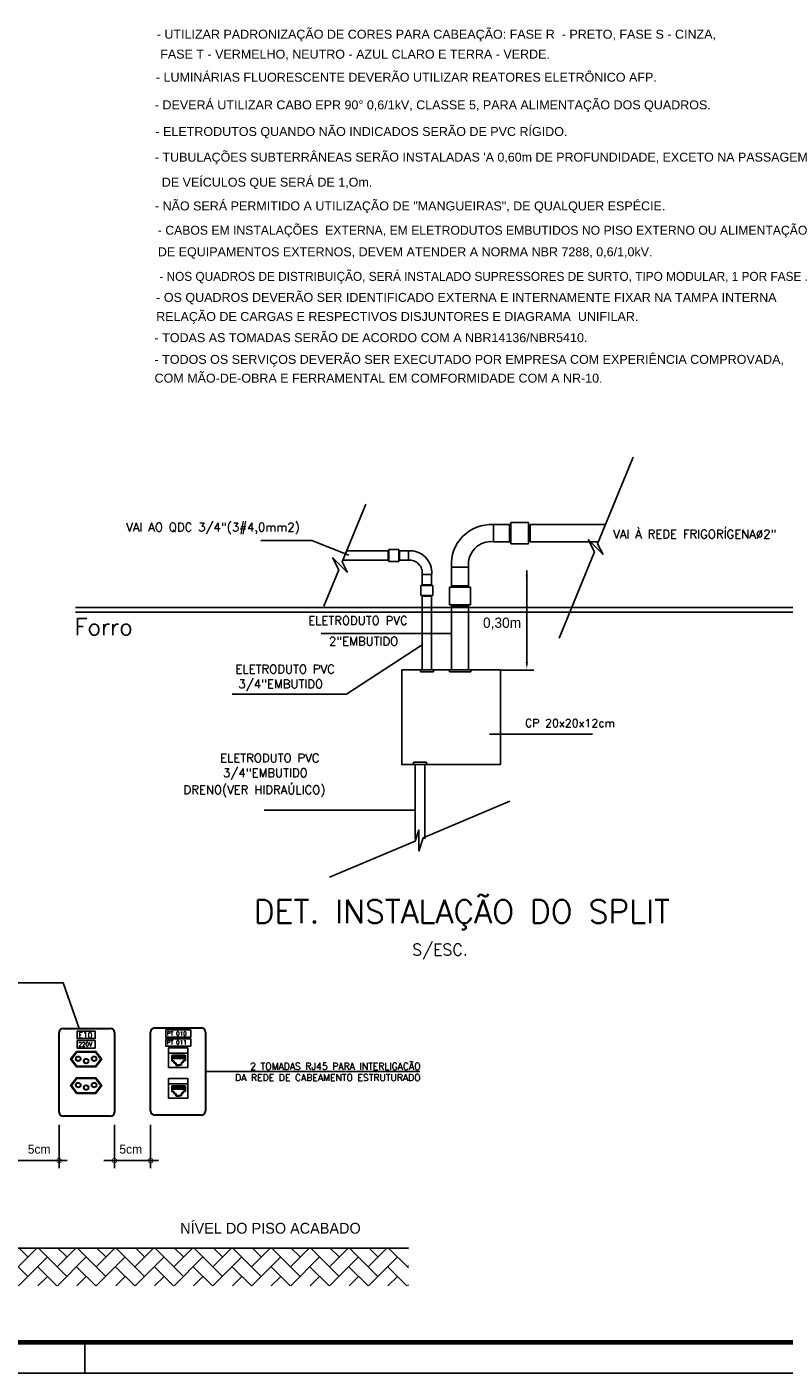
# Model space of a CAD drawing. Extents: x 92.5 to 143.5, y -319.8 to -290.4.
# Tile 9 of 12: x 125.2 to 133.5, y -319.8 to -305.1. Entities that reach past the tile are written whole.
import ezdxf

# ---------------------------------------------------------------- set-up
doc = ezdxf.new("R2010")
doc.units = 0
doc.header["$MEASUREMENT"] = 0
doc.layers.get('0').update_dxf_attribs({"linetype": 'CONTINUOUS'})
for name, color, linetype in [('02', 2, 'CONTINUOUS'), ('CIRCUITOS', 2, 'CONTINUOUS'), ('COTAS', 12, 'CONTINUOUS'), ('E-DETALHES', 80, 'CONTINUOUS'), ('ELETROCALHA', 150, 'CONTINUOUS'), ('ESTRUT', 12, 'CONTINUOUS'), ('INDICAÇÃO', 2, 'CONTINUOUS'), ('LINHA', 40, 'CONTINUOUS'), ('parede', 8, 'CONTINUOUS'), ('PATCH', 4, 'CONTINUOUS'), ('PRANCHA', 8, 'CONTINUOUS'), ('QUADROS DE CARGA', 7, 'CONTINUOUS'), ('TOMADAS_ENERGIA', 1, 'CONTINUOUS')]:
    doc.layers.add(name, color=color, linetype=linetype)
doc.layers.add('LINVISTA', color=4, linetype='CONTINUOUS', lineweight=30)
doc.styles.add('ARIAL', font='arial.ttf')
doc.styles.add('ROMANS', font='romans')

# ---------------------------------------------------------------- blocks, each defined once
blk = doc.blocks.new('A$C687454CC')
at = {"color": 1, "ltscale": 3}
for p, q in [((10.688, 5.516), (-0.029, 5.516)), ((10.688, 5.454), (-0.029, 5.454))]:
    blk.add_line(p, q, dxfattribs=at)
at = {"layer": 'ELETROCALHA', "color": 3, "ltscale": 2}
for p, q in [((5.669, 6.413), (5.669, 6.647)), ((5.886, 6.413), (5.886, 6.647)), ((5.895, 6.413), (5.895, 6.647)), ((5.905, 6.385), (5.905, 6.676)), ((6.148, 6.385), (6.148, 6.676)), ((6.157, 6.413), (6.157, 6.647)), ((6.167, 6.413), (6.167, 6.647)), ((4.232, 6.16), (4.232, 6.289)), ((4.237, 6.16), (4.237, 6.289)), ((4.242, 6.144), (4.242, 6.306)), ((4.377, 6.144), (4.377, 6.306)), ((4.383, 6.16), (4.383, 6.289)), ((4.388, 6.16), (4.388, 6.289)), ((4.509, 6.16), (4.509, 6.289)), ((5.33, 6.068), (5.097, 6.068)), ((4.697, 5.968), (4.826, 5.968)), ((4.681, 5.816), (4.843, 5.816)), ((4.697, 5.827), (4.826, 5.827)), ((4.697, 5.822), (4.826, 5.822)), ((5.358, 5.795), (5.068, 5.795)), ((5.33, 5.814), (5.097, 5.814)), ((5.33, 5.804), (5.097, 5.804)), ((4.681, 5.681), (4.843, 5.681)), ((4.697, 5.676), (4.826, 5.676)), ((4.697, 5.671), (4.826, 5.671)), ((5.358, 5.552), (5.068, 5.552)), ((5.33, 5.542), (5.097, 5.542)), ((5.33, 5.533), (5.097, 5.533))]:
    blk.add_line(p, q, dxfattribs=at)
for centre, radius, start, end in [((5.634, 6.108), 0.539, 86.362, 183.9845), ((4.528, 5.991), 0.3, 356.0155, 93.638), ((5.636, 6.106), 0.309, 84.0016, 187.1601), ((4.527, 5.989), 0.172, 352.8399, 95.9984)]:
    blk.add_arc(centre, radius, start, end, dxfattribs=at)
at = {"layer": 'INDICAÇÃO', "ltscale": 2}
for p, q in [((7.089, 6.383), (7.574, 7.566)), ((3.606, 6.139), (3.928, 6.925)), ((7.163, 6.238), (6.96, 6.442)), ((6.96, 6.442), (7.045, 6.274)), ((6.564, 5.099), (7.045, 6.274)), ((7.089, 6.383), (7.163, 6.238)), ((3.679, 5.993), (3.476, 6.197)), ((3.476, 6.197), (3.561, 6.029)), ((3.606, 6.139), (3.679, 5.993)), ((3.359, 5.535), (3.561, 6.029)), ((4.711, 2.382), (5.89, 2.879)), ((4.651, 2.488), (4.602, 2.336)), ((4.651, 2.199), (4.651, 2.488)), ((3.434, 1.844), (4.602, 2.336)), ((4.711, 2.382), (4.651, 2.199))]:
    blk.add_line(p, q, dxfattribs=at)
at = {"layer": 'INDICAÇÃO', "color": 3, "ltscale": 2}
for p, q in [((5.669, 6.647), (5.905, 6.647)), ((5.905, 6.676), (6.148, 6.676)), ((6.167, 6.647), (7.183, 6.647)), ((4.232, 6.289), (3.667, 6.289)), ((4.377, 6.306), (4.242, 6.306)), ((4.509, 6.289), (4.377, 6.289)), ((5.669, 6.413), (5.905, 6.413)), ((5.905, 6.385), (6.148, 6.385)), ((6.167, 6.413), (7.102, 6.413)), ((4.232, 6.16), (3.614, 6.16)), ((4.377, 6.144), (4.242, 6.144)), ((4.509, 6.16), (4.377, 6.16)), ((5.097, 5.795), (5.097, 6.068)), ((5.33, 5.795), (5.33, 6.068)), ((4.697, 5.816), (4.697, 5.968)), ((4.826, 5.816), (4.826, 5.968)), ((4.681, 5.681), (4.681, 5.816)), ((4.843, 5.681), (4.843, 5.816)), ((5.068, 5.552), (5.068, 5.795)), ((5.358, 5.552), (5.358, 5.795)), ((4.697, 4.668), (4.697, 5.681)), ((4.697, 4.849), (4.697, 5.613)), ((4.826, 4.668), (4.826, 5.681)), ((4.826, 4.849), (4.826, 5.613)), ((5.097, 4.663), (5.097, 5.552)), ((5.33, 4.663), (5.33, 5.552)), ((5.097, 4.663), (5.097, 5.428)), ((5.33, 4.663), (5.33, 5.428)), ((4.675, 4.668), (4.675, 4.639)), ((4.852, 4.639), (4.675, 4.639)), ((4.697, 4.668), (4.697, 4.725)), ((4.826, 4.668), (4.826, 4.725)), ((4.852, 4.668), (4.852, 4.639)), ((5.069, 4.668), (5.069, 4.639)), ((5.36, 4.639), (5.069, 4.639)), ((5.36, 4.668), (5.36, 4.639)), ((4.577, 3.409), (4.754, 3.409)), ((4.577, 3.38), (4.577, 3.409)), ((4.603, 3.38), (4.603, 2.367)), ((4.603, 3.38), (4.603, 3.323)), ((4.732, 3.38), (4.732, 2.367)), ((4.732, 3.38), (4.732, 3.323)), ((4.754, 3.38), (4.754, 3.409))]:
    blk.add_line(p, q, dxfattribs=at)
at = {"layer": 'INDICAÇÃO'}
for p, q in [((6.124, 6.022), (6.124, 4.773)), ((5.763, 4.663), (6.217, 4.663))]:
    blk.add_line(p, q, dxfattribs=at)
for points in [[(6.108, 5.942), (6.139, 5.942), (6.124, 6.035)], [(6.108, 4.773), (6.139, 4.773), (6.124, 4.68)]]:
    blk.add_solid(points, dxfattribs=at)
at = {"layer": 'LINHA'}
for p, q in [((2.5, 6.431), (3.193, 6.431)), ((3.193, 6.431), (3.697, 6.23)), ((5.615, 3.792), (7.019, 3.792))]:
    blk.add_line(p, q, dxfattribs=at)
at = {"layer": 'LINHA', "color": 40, "ltscale": 2}
for p, q in [((5.097, 5.164), (3.321, 5.164)), ((4.697, 5.009), (3.668, 4.339)), ((3.668, 4.339), (2.106, 4.339)), ((4.603, 2.757), (2.542, 2.757))]:
    blk.add_line(p, q, dxfattribs=at)
at = {"layer": 'PATCH'}
blk.add_lwpolyline([(4.418, 4.668), (5.763, 4.668), (5.763, 3.377), (4.418, 3.377)], close=True, dxfattribs=at)
at = {"layer": 'CIRCUITOS', "style": 'ROMANS'}
for s, height, p in [('CP 20x20x12cm', 0.11, (6.099, 3.888)), ('DET. INSTALAÇÃO DO SPLIT', 0.3159, (2.402, 1.219)), ('S/ESC.', 0.158, (4.561, 0.778))]:
    blk.add_text(s, height=height, dxfattribs=at).set_placement(p)
at = {"layer": 'INDICAÇÃO', "ltscale": 2, "style": 'ROMANS'}
for s, height, p in [('VAI AO QDC 3/4"(3#4,0mm2)', 0.11664, (0.664, 6.554)), ('VAI À REDE FRIGORÍGENA%%C2"', 0.11664, (7.301, 6.459)), ('Forro', 0.225, (-0.038, 5.141)), ('ELETRODUTO PVC', 0.11664, (3.144, 5.281)), ('2"EMBUTIDO', 0.1166, (3.426, 4.999)), ('ELETRODUTO PVC', 0.11664, (2.152, 4.62)), ('3/4"EMBUTIDO', 0.11664, (2.192, 4.418)), ('ELETRODUTO PVC', 0.11664, (1.943, 3.409)), ('3/4"EMBUTIDO', 0.11664, (1.982, 3.207)), ('DRENO(VER HIDRAÚLICO)', 0.11664, (1.444, 2.977))]:
    blk.add_text(s, height=height, dxfattribs=at).set_placement(p)
at = {"layer": 'INDICAÇÃO', "insert": (5.786, 5.297), "char_height": 0.14, "attachment_point": 5}
blk.add_mtext('0,30m', dxfattribs=at)
blk = doc.blocks.new('A1 1-50')
at = {"layer": 'PRANCHA'}
for p, q in [((3819.419, 242.703), (3819.419, 243.04)), ((3794.895, 242.703), (3837.076, 242.703))]:
    blk.add_line(p, q, dxfattribs=at)
at = {"layer": 'PRANCHA', "const_width": 0.0506}
blk.add_lwpolyline([(3795.739, 271.74), (3795.739, 243.04), (3836.739, 243.04), (3836.739, 271.74), (3795.739, 271.74)], dxfattribs=at)

msp = doc.modelspace()

# ---------------------------------------------------------------- hatches: boundary and pattern name
at = {"layer": 'ESTRUT'}
h = msp.add_hatch(dxfattribs=at)
h.set_pattern_fill('AR-HBONE', scale=0.0375, style=0)
h.set_pattern_definition([(45, (-123.89908, -790.43421), (0, 0.212132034), [0.45, -0.15]), (135, (-123.79302, -790.32815), (0, 0.212132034), [0.45, -0.15])])
h.paths.add_polyline_path([(129.4, -318.449), (123.779, -318.449, -1), (123.728, -318.449), (122.848, -318.449), (122.848, -318.862), (129.4, -318.862)])

# ---------------------------------------------------------------- linework, layer by layer
at = {"layer": 'COTAS'}
for p, q in [((125.59, -317.577), (125.59, -317.107)), ((125.59, -317.577), (125.59, -317.107)), ((126.193, -317.577), (126.193, -317.107)), ((126.193, -317.577), (126.193, -317.107)), ((126.588, -317.577), (126.588, -317.107)), ((126.588, -317.577), (126.588, -317.107)), ((125.079, -317.496), (125.677, -317.496)), ((125.079, -317.496), (125.677, -317.496)), ((126.077, -317.496), (126.675, -317.496)), ((126.077, -317.496), (126.675, -317.496))]:
    msp.add_line(p, q, dxfattribs=at)
at = {"layer": 'COTAS', "flags": 128}
msp.add_lwpolyline([(127.187, -316.524), (129.526, -316.524)], dxfattribs=at)
at = {"layer": 'COTAS', "const_width": 0.00736}
for points in [[(125.564, -317.496, 1), (125.615, -317.496, 1)], [(125.564, -317.496, 1), (125.615, -317.496, 1)], [(126.168, -317.496, 1), (126.219, -317.496, 1)], [(126.168, -317.496, 1), (126.219, -317.496, 1)], [(126.562, -317.496, 1), (126.614, -317.496, 1)], [(126.562, -317.496, 1), (126.614, -317.496, 1)]]:
    msp.add_lwpolyline(points, format="xyb", close=True, dxfattribs=at)
at = {"layer": 'E-DETALHES', "color": 8}
for p, q in [((126.782, -316.324), (126.995, -316.324)), ((126.782, -316.658), (126.995, -316.658))]:
    msp.add_line(p, q, dxfattribs=at)
for points in [[(125.785, -316.086), (125.983, -316.086), (125.983, -316.166), (125.785, -316.166)], [(126.753, -316.071), (127.025, -316.071), (127.025, -316.151), (126.753, -316.151)], [(125.785, -316.188), (125.983, -316.188), (125.983, -316.268), (125.785, -316.268)], [(126.753, -316.168), (127.025, -316.168), (127.025, -316.247), (126.753, -316.247)], [(125.783, -316.312), (125.988, -316.312), (126.046, -316.39), (125.988, -316.467), (125.783, -316.467), (125.725, -316.39)], [(126.782, -316.48), (126.782, -316.267), (126.995, -316.267), (126.995, -316.48)], [(125.783, -316.756), (125.988, -316.756), (126.046, -316.678), (125.988, -316.601), (125.783, -316.601), (125.725, -316.678)], [(126.782, -316.815), (126.782, -316.602), (126.995, -316.602), (126.995, -316.815)]]:
    msp.add_lwpolyline(points, close=True, dxfattribs=at)
for points in [[(125.779, -316.305), (125.991, -316.305), (126.055, -316.39), (125.991, -316.475), (125.779, -316.475), (125.715, -316.39), (125.779, -316.305)], [(125.779, -316.763), (125.991, -316.763), (126.055, -316.678), (125.991, -316.593), (125.779, -316.593), (125.715, -316.678), (125.779, -316.763)]]:
    msp.add_lwpolyline(points, dxfattribs=at)
at = {"layer": 'ESTRUT', "color": 4}
msp.add_line((122.848, -318.449), (129.4, -318.449), dxfattribs=at)
at = {"layer": 'LINHA', "flags": 128}
msp.add_lwpolyline([(125.809, -316.054), (125.809, -316.054), (125.635, -315.559), (123.863, -315.559)], dxfattribs=at)
at = {"layer": 'LINVISTA', "color": 1, "ltscale": 0.5}
for p, q in [((125.59, -316.966), (125.59, -316.1)), ((125.636, -316.054), (126.147, -316.054)), ((126.193, -316.1), (126.193, -316.966)), ((126.588, -316.954), (126.588, -316.095)), ((126.634, -316.049), (127.142, -316.049)), ((127.187, -316.095), (127.187, -316.954)), ((126.819, -316.347), (126.964, -316.347)), ((126.819, -316.347), (126.819, -316.408)), ((126.819, -316.38), (126.964, -316.38)), ((126.827, -316.347), (126.827, -316.38)), ((126.836, -316.347), (126.836, -316.38)), ((126.844, -316.347), (126.844, -316.38)), ((126.852, -316.347), (126.852, -316.38)), ((126.86, -316.347), (126.86, -316.38)), ((126.867, -316.347), (126.867, -316.38)), ((126.875, -316.347), (126.875, -316.38)), ((126.883, -316.347), (126.883, -316.38)), ((126.891, -316.347), (126.891, -316.38)), ((126.899, -316.347), (126.899, -316.38)), ((126.906, -316.347), (126.906, -316.38)), ((126.914, -316.347), (126.914, -316.38)), ((126.922, -316.347), (126.922, -316.38)), ((126.929, -316.347), (126.929, -316.379)), ((126.936, -316.347), (126.936, -316.38)), ((126.943, -316.347), (126.943, -316.38)), ((126.95, -316.347), (126.95, -316.38)), ((126.957, -316.347), (126.957, -316.38)), ((126.964, -316.347), (126.964, -316.408)), ((126.819, -316.408), (126.843, -316.408)), ((126.843, -316.408), (126.843, -316.43)), ((126.843, -316.43), (126.862, -316.43)), ((126.862, -316.43), (126.862, -316.455)), ((126.862, -316.455), (126.901, -316.455)), ((126.92, -316.455), (126.882, -316.455)), ((126.94, -316.43), (126.92, -316.43)), ((126.92, -316.43), (126.92, -316.455)), ((126.964, -316.408), (126.94, -316.408)), ((126.94, -316.408), (126.94, -316.43)), ((126.819, -316.682), (126.964, -316.682)), ((126.819, -316.682), (126.819, -316.743)), ((126.827, -316.682), (126.827, -316.714)), ((126.836, -316.682), (126.836, -316.714)), ((126.844, -316.682), (126.844, -316.714)), ((126.852, -316.682), (126.852, -316.714)), ((126.86, -316.682), (126.86, -316.714)), ((126.867, -316.682), (126.867, -316.714)), ((126.875, -316.682), (126.875, -316.714)), ((126.883, -316.682), (126.883, -316.714)), ((126.891, -316.682), (126.891, -316.714)), ((126.899, -316.682), (126.899, -316.714)), ((126.906, -316.682), (126.906, -316.714)), ((126.914, -316.682), (126.914, -316.714)), ((126.922, -316.682), (126.922, -316.714)), ((126.929, -316.682), (126.929, -316.714)), ((126.936, -316.682), (126.936, -316.714)), ((126.943, -316.682), (126.943, -316.714)), ((126.95, -316.682), (126.95, -316.714)), ((126.957, -316.682), (126.957, -316.714)), ((126.964, -316.682), (126.964, -316.743)), ((126.819, -316.714), (126.964, -316.714)), ((126.819, -316.743), (126.843, -316.743)), ((126.843, -316.743), (126.843, -316.765)), ((126.843, -316.765), (126.862, -316.765)), ((126.862, -316.765), (126.862, -316.789)), ((126.862, -316.789), (126.901, -316.789)), ((126.92, -316.789), (126.882, -316.789)), ((126.94, -316.765), (126.92, -316.765)), ((126.92, -316.765), (126.92, -316.789)), ((126.964, -316.743), (126.94, -316.743)), ((126.94, -316.743), (126.94, -316.765)), ((126.147, -317.012), (125.636, -317.012)), ((127.142, -317), (126.634, -317))]:
    msp.add_line(p, q, dxfattribs=at)
for centre in [(125.799, -316.385), (125.885, -316.41), (125.971, -316.385), (125.799, -316.673), (125.885, -316.699), (125.971, -316.673)]:
    msp.add_circle(centre, 0.0255, dxfattribs=at)
for centre, radius, start, end in [((125.636, -316.1), 0.0461, 90, 180), ((126.147, -316.1), 0.0461, 0, 90), ((126.634, -316.095), 0.0458, 90, 180), ((127.142, -316.095), 0.0458, 0, 90), ((125.636, -316.966), 0.0461, 180, 270), ((126.147, -316.966), 0.0461, 270, 360), ((126.634, -316.954), 0.0458, 180, 270), ((127.142, -316.954), 0.0458, 270, 360)]:
    msp.add_arc(centre, radius, start, end, dxfattribs=at)

# ---------------------------------------------------------------- block references
msp.add_blockref('A1 1-50', (-3693.548, -562.515))
at = {"layer": 'TOMADAS_ENERGIA', "xscale": 0.8004149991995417, "yscale": 0.8004149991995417, "zscale": 0.8004149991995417}
msp.add_blockref('A$C687454CC', (125.791, -315.882), dxfattribs=at)

# ---------------------------------------------------------------- texts
at = {"layer": '02', "color": 7, "insert": (129.533, -316.529), "char_height": 0.07365, "attachment_point": 6, "style": 'ROMANS'}
msp.add_mtext('2 TOMADAS RJ45 PARA INTERLIGAÇÃO\\P DA REDE DE CABEAMENTO ESTRUTURADO', dxfattribs=at)
at = {"layer": 'ESTRUT', "color": 1}
for p in [(125.248, -317.42), (126.247, -317.42)]:
    msp.add_text('5cm', height=0.0982, dxfattribs=at).set_placement(p)
at = {"layer": 'LINVISTA', "color": 1, "ltscale": 0.5, "style": 'ROMANS'}
for s, height, p in [('E10', 0.06, (125.801, -316.157)), ('PT 010', 0.045, (126.764, -316.133)), ('220V', 0.045, (125.8, -316.25)), ('PT 011', 0.045, (126.764, -316.229))]:
    msp.add_text(s, height=height, dxfattribs=at).set_placement(p)
at = {"layer": 'parede', "color": 1}
msp.add_text('NÍVEL DO PISO ACABADO', height=0.11784, dxfattribs=at).set_placement((126.91, -318.292))
at = {"layer": 'QUADROS DE CARGA', "color": 7, "style": 'ARIAL'}
for s, p in [('- UTILIZAR PADRONIZAÇÃO DE CORES PARA CABEAÇÃO: FASE R  - PRETO, FASE S - CINZA,', (126.655, -305.265)), (' FASE T - VERMELHO, NEUTRO - AZUL CLARO E TERRA - VERDE. ', (126.655, -305.482)), ('- LUMINÁRIAS FLUORESCENTE DEVERÃO UTILIZAR REATORES ELETRÔNICO AFP.', (126.646, -305.734)), ('- DEVERÁ UTILIZAR CABO EPR 90%%D 0,6/1kV, CLASSE 5, PARA ALIMENTAÇÃO DOS QUADROS.', (126.634, -306.035)), ('- ELETRODUTOS QUANDO NÃO INDICADOS SERÃO DE PVC RÍGIDO.', (126.641, -306.326)), (" - TUBULAÇÕES SUBTERRÂNEAS SERÃO INSTALADAS 'A 0,60m DE PROFUNDIDADE, EXCETO NA PASSAGEM", (126.597, -306.605)), ('DE VEÍCULOS QUE SERÁ DE 1,Om.', (126.71, -306.878)), (' - NÃO SERÁ PERMITIDO A UTILIZAÇÃO DE "MANGUEIRAS", DE QUALQUER ESPÉCIE.', (126.597, -307.137)), ('- CABOS EM INSTALAÇÕES  EXTERNA, EM ELETRODUTOS EMBUTIDOS NO PISO EXTERNO OU ALIMENTAÇÃO ', (126.667, -307.402)), ('DE EQUIPAMENTOS EXTERNOS, DEVEM ATENDER A NORMA NBR 7288, 0,6/1,0kV.', (126.667, -307.637)), ('- NOS QUADROS DE DISTRIBUIÇÃO, SERÁ INSTALADO SUPRESSORES DE SURTO, TIPO MODULAR, 1 POR FASE .', (126.683, -307.905)), ('- OS QUADROS DEVERÃO SER IDENTIFICADO EXTERNA E INTERNAMENTE FIXAR NA TAMPA INTERNA', (126.649, -308.134)), ('RELAÇÃO DE CARGAS E RESPECTIVOS DISJUNTORES E DIAGRAMA  UNIFILAR.', (126.649, -308.342)), ('- TODAS AS TOMADAS SERÃO DE ACORDO COM A NBR14136/NBR5410. ', (126.631, -308.573)), ('- TODOS OS SERVIÇOS DEVERÃO SER EXECUTADO POR EMPRESA COM EXPERIÊNCIA COMPROVADA,', (126.631, -308.81)), ('COM MÃO-DE-OBRA E FERRAMENTAL EM COMFORMIDADE COM A NR-10.', (126.631, -309.014))]:
    msp.add_text(s, height=0.09765, dxfattribs=at).set_placement(p)

doc.saveas('drawing.dxf')
